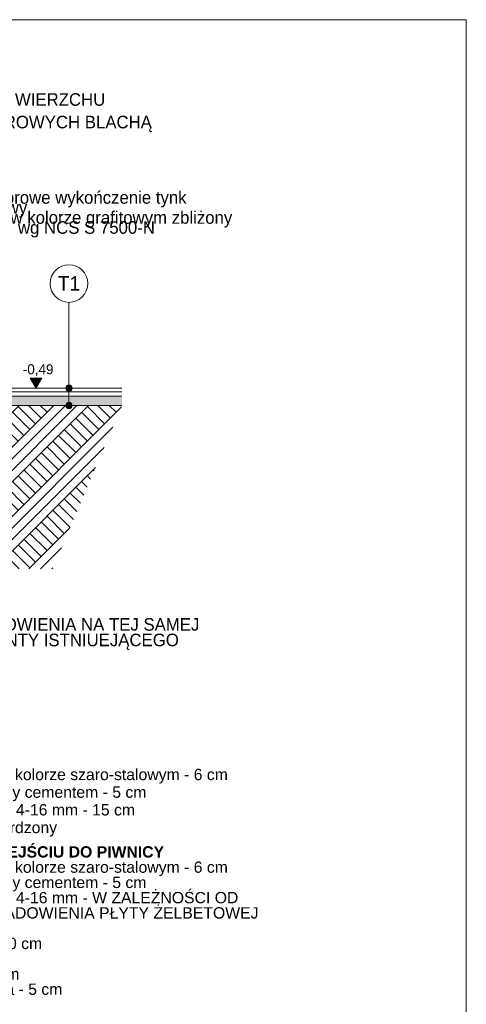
# Model space of a CAD drawing. Extents: x -264238 to -24649, y 31125 to 167795.
# Tile 22 of 256: x -230613 to -223488, y 68697 to 84395. Entities that reach past the tile are written whole.
import ezdxf

# ---------------------------------------------------------------- set-up
doc = ezdxf.new("R2010")
doc.units = 0
doc.header["$MEASUREMENT"] = 0
for name, color, linetype, lineweight in [('A-Opisy_Nr_Pióra__21', 7, 'Continuous', 9), ('Arch opisy_Nr_Pióra__1', 7, 'Continuous', 25), ('Arch opisy_Nr_Pióra__21', 7, 'Continuous', 9), ('Arch schody_Nr_Pióra__21', 7, 'Continuous', 9), ('ARCH TABELA_Nr_Pióra__21', 7, 'Continuous', 9), ('INWENT WYMIARY_Nr_Pióra__21', 7, 'Continuous', 9)]:
    doc.layers.add(name, color=color, linetype=linetype, lineweight=lineweight)
doc.layers.add('Arch opisy', color=7, linetype='Continuous')
doc.layers.add('INWENT WYMIARY', color=7, linetype='Continuous')
doc.layers.add('arch wypelnienia_Nr_Pióra__2', color=7, linetype='Continuous', lineweight=13, true_color=0x7f7f7f)
doc.styles.add('GENERATED_STYLE_1', font='txt')
doc.styles.add('GENERATED_STYLE_4', font='txt')
doc.styles.add('GENERATED_STYLE_5', font='txt')
doc.styles.add('GENERATED_STYLE_8', font='arial.ttf')

# ---------------------------------------------------------------- blocks, each defined once
blk = doc.blocks.new('Linia_99', base_point=(-229826, 78245))
at = {"layer": 'Arch opisy_Nr_Pióra__21', "linetype": 'Continuous'}
for points in [[(-229776, 78520), (-229780, 78539), (-229791, 78555), (-229807, 78566), (-229826, 78570), (-229846, 78566), (-229862, 78555), (-229873, 78539), (-229876, 78520), (-229873, 78500), (-229862, 78484), (-229846, 78473), (-229826, 78470), (-229807, 78473), (-229791, 78484), (-229780, 78500)], [(-229776, 78245), (-229780, 78264), (-229791, 78280), (-229807, 78291), (-229826, 78295), (-229846, 78291), (-229862, 78280), (-229873, 78264), (-229876, 78245), (-229873, 78225), (-229862, 78209), (-229846, 78198), (-229826, 78195), (-229807, 78198), (-229791, 78209), (-229780, 78225)]]:
    blk.add_hatch(color=256, dxfattribs=at).paths.add_polyline_path(points, flags=0)
blk.add_line((-229826, 78295), (-229826, 78470), dxfattribs=at)
for centre in [(-229826, 78520), (-229826, 78245)]:
    blk.add_circle(centre, 50, dxfattribs=at)
blk = doc.blocks.new('Linia_100', base_point=(-229826, 78520))
at = {"layer": 'Arch opisy_Nr_Pióra__21', "linetype": 'Continuous'}
blk.add_line((-229826, 78520), (-229826, 79889), dxfattribs=at)
blk.add_circle((-229826, 80189), 300, dxfattribs=at)
blk = doc.blocks.new('Wymiary_67', base_point=(-230352, 78520))
at = {"layer": 'INWENT WYMIARY_Nr_Pióra__21', "linetype": 'Continuous'}
blk.add_hatch(color=256, dxfattribs=at).paths.add_polyline_path([(-230352, 78520), (-230445, 78680), (-230260, 78680)], flags=0)
for p, q in [((-230352, 78520), (-230445, 78680)), ((-230445, 78680), (-230260, 78680)), ((-230260, 78680), (-230352, 78520)), ((-230352, 78520), (-230472, 78520)), ((-230352, 78520), (-230232, 78520))]:
    blk.add_line(p, q, dxfattribs=at)
at = {"layer": 'INWENT WYMIARY_Nr_Pióra__21', "insert": (-230562, 78712), "char_height": 160, "attachment_point": 7, "style": 'GENERATED_STYLE_1'}
blk.add_mtext('{-0,49}', dxfattribs=at)

msp = doc.modelspace()

# ---------------------------------------------------------------- hatches: boundary and pattern name
at = {"layer": 'arch wypelnienia_Nr_Pióra__2', "linetype": 'Continuous'}
h = msp.add_hatch(dxfattribs=at)
h.set_pattern_fill('Cut_Stone', color=256, style=0, pattern_type=2)
h.set_pattern_definition([(45, (0, 200), (-63.63961, 63.63961), [0, -60, 0, -90]), (110, (200, 200), (84.572336, 30.781813), [0, -44, 0, -76])])
h.paths.add_polyline_path([(-232268.4, 77789.6), (-232268.4, 77729.6), (-232268.4, 77629.6), (-232548.4, 77629.6), (-232548.4, 77569.6), (-232548.4, 77469.6), (-232828.4, 77469.6), (-232828.4, 77409.6), (-232828.4, 77309.6), (-233108.4, 77309.6), (-233108.4, 77249.6), (-233108.4, 77149.6), (-233388.4, 77149.6), (-233388.4, 77089.6), (-233388.4, 76989.6), (-233668.4, 76989.6), (-233668.4, 76929.6), (-233668.4, 76829.6), (-233948.4, 76829.6), (-233948.4, 76769.6), (-233948.4, 76669.6), (-234318.4, 76669.6), (-234318.4, 76769.6), (-234318.4, 76804.6), (-235238.4, 76804.6), (-235238.4, 76429.6), (-233784.2, 76429.6), (-233545, 76739.6), (-233388.4, 76739.6), (-233265, 76899.6), (-233108.4, 76899.6), (-232985, 77059.6), (-232828.4, 77059.6), (-232705, 77219.6), (-232548.4, 77219.6), (-232425, 77379.6), (-232268.4, 77379.6), (-232145, 77539.6), (-231988.4, 77539.6), (-231865, 77699.6), (-231708.4, 77699.6), (-231585, 77859.6), (-231428.4, 77859.6), (-231305, 78019.6), (-231148.4, 78019.6), (-230974.9, 78244.6), (-228980.9, 78244.6), (-228980.9, 78394.6), (-231148.4, 78394.6), (-231148.4, 78269.6), (-231428.4, 78269.6), (-231428.4, 78209.6), (-231428.4, 78109.6), (-231708.4, 78109.6), (-231708.4, 78049.6), (-231708.4, 77949.6), (-231988.4, 77949.6), (-231988.4, 77889.6), (-231988.4, 77789.6)], flags=0)
h = msp.add_hatch(dxfattribs=at)
h.set_pattern_fill('Earth', color=256, style=0, pattern_type=2)
h.set_pattern_definition([(45, (0, 0), (-275.77163, 275.77163), []), (45, (-91.9, 91.9), (-551.5433, 551.5433), []), (45, (-183.85, 183.85), (-551.5433, 551.5433), []), (135, (-275.77, 275.77), (91.92388, 91.92388), [390, -390])])
h.paths.add_polyline_path([(-231148.4, 75639.6), (-230090.8, 75639.6), (-228980.9, 78244.6), (-230974.9, 78244.6), (-231148.4, 78019.6)], flags=0)

# ---------------------------------------------------------------- linework, layer by layer
at = {"layer": 'Arch schody_Nr_Pióra__21', "linetype": 'Continuous'}
for p, q in [((-228980.9, 78519.6), (-231148.4, 78519.6)), ((-228980.9, 78459.6), (-231148.4, 78459.6)), ((-228980.9, 78394.6), (-231148.4, 78394.6)), ((-228980.9, 78244.6), (-230974.9, 78244.6))]:
    msp.add_line(p, q, dxfattribs=at)
at = {"layer": 'ARCH TABELA_Nr_Pióra__21', "linetype": 'Continuous'}
for p, q in [((-264238.4, 84394.9), (-223488.4, 84394.9)), ((-223488.4, 84394.9), (-223488.4, 55944.9))]:
    msp.add_line(p, q, dxfattribs=at)

# ---------------------------------------------------------------- block references
at = {"layer": 'Arch opisy', "linetype": 'Continuous'}
for name, p in [('Linia_100', (-229826.4, 78519.6)), ('Linia_99', (-229826.4, 78244.6))]:
    msp.add_blockref(name, p, dxfattribs=at)
at = {"layer": 'INWENT WYMIARY', "linetype": 'Continuous'}
msp.add_blockref('Wymiary_67', (-230352.3, 78519.6), dxfattribs=at)

# ---------------------------------------------------------------- texts
at = {"layer": 'A-Opisy_Nr_Pióra__21', "linetype": 'Continuous', "char_height": 200, "attachment_point": 4, "style": 'GENERATED_STYLE_4'}
for s, insert, width, line_spacing_factor in [('{WYKOŃCZENIE WIERZCHU DASZKU\\PI MURÓW OPOROWYCH BLACHĄ\\PPOWLEKANĄ. }', (-232753.7, 82823.1), 4039.531, 0.539929), ('{Mury oporowe wykończenie tynk mozaikowy \\Pjednolity w kolorze grafitowym zbliżony \\Pdo koloru wg NCS S 7500-N}', (-231815.1, 81291.3), 4613.656, 0.478919), ('{SPÓD POSADOWIENIA NA TEJ SAMEJ RZĘDNEJ\\PCO FUNDAMENTY ISTNIUEJĄCEGO BUDYNKU}', (-232636.1, 74566.5), 5366.597, 0.371432)]:
    msp.add_mtext(s, dxfattribs=dict(at, insert=insert, width=width, line_spacing_factor=line_spacing_factor))
at = {"layer": 'Arch opisy_Nr_Pióra__1', "linetype": 'Continuous', "insert": (-229826.4, 80307.1), "char_height": 230, "attachment_point": 2, "style": 'GENERATED_STYLE_5'}
msp.add_mtext('{T1}', dxfattribs=at)
at = {"layer": 'Arch opisy_Nr_Pióra__21', "linetype": 'Continuous', "char_height": 180, "width": 6605.271, "attachment_point": 1, "style": 'GENERATED_STYLE_8'}
for s, insert, line_spacing_factor in [('\\A1;{\\fArial|b1|i0|c0|p38;T1 - CIĄGI PIESZE\\P\\fArial|b0|i0|c0|p38;      - kostka betonowa w kolorze szaro-stalowym - 6 cm\\P      - piasek stabilizowany cementem - 5 cm \\P      - tłuczeń o granulacji 4-16 mm - 15 cm\\P      - grunt rodzimy utwardzony}', (-233467.9, 72732.8), 0.938633), ("\\A1;{\\fArial|b1|i0|c0|p38;T1' - PODEST PRZY WEJŚCIU DO PIWNICY\\P\\fArial|b0|i0|c0|p38;      - kostka betonowa w kolorze szaro-stalowym - 6 cm\\P      - piasek stabilizowany cementem - 5 cm \\P      - tłuczeń o granulacji 4-16 mm - W ZALEŻNOŚCI OD \\P        GŁĘBOKOŚCI PSADOWIENIA PŁYTY ŻELBETOWEJ\\P      - Superflex 10\\P      - płyta żelbetowa - 30 cm\\P      - 2 x papa\\P      - chudy beton - 10 cm\\P      - podsypka piaskowa - 5 cm}", (-233467.9, 71217.4), 0.81068)]:
    msp.add_mtext(s, dxfattribs=dict(at, insert=insert, line_spacing_factor=line_spacing_factor))

doc.saveas('drawing.dxf')
